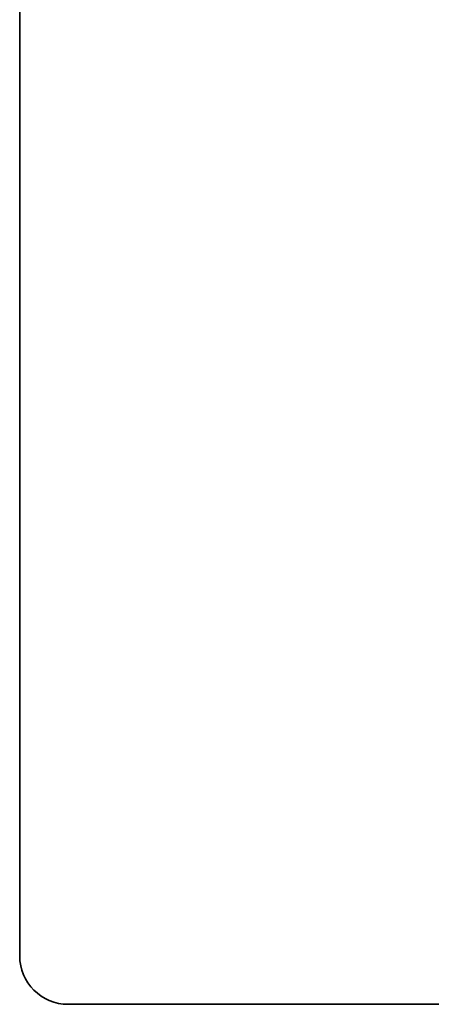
# Model space of a CAD drawing. Header units: inches. Extents: x 3 to 143, y 2 to 93.
# Tile 1 of 36: x 4 to 13, y 2 to 24. Entities that reach past the tile are written whole.
import ezdxf

# ---------------------------------------------------------------- set-up
doc = ezdxf.new("R2010")
doc.units = ezdxf.units.IN
doc.header["$LTSCALE"] = 8.561686
doc.header["$MEASUREMENT"] = 0
doc.layers.get('0').update_dxf_attribs({"lineweight": 25})
doc.layers.add('Sketch Geometry(ANSI)', color=7, linetype='Continuous', lineweight=25)
doc.layers.add('Symbols(ANSI)', color=7, linetype='Continuous', lineweight=25)
doc.styles.add('Current-ANSI', font='arial.ttf')

# ---------------------------------------------------------------- blocks, each defined once
blk = doc.blocks.new('Borders 1_EXM - B (Inch)')
at = {"layer": 'Sketch Geometry(ANSI)', "linetype": 'Continuous', "lineweight": 35}
for p, q in [((0.4375, 10.5665), (0.4375, 0.3795)), ((0.5625, 0.2545), (16.4375, 0.2545))]:
    blk.add_line(p, q, dxfattribs=at)
blk.add_arc((0.5625, 0.3795), 0.125, 180, 270, dxfattribs=at)
at = {"layer": 'Symbols(ANSI)', "color": 7, "style": 'Current-ANSI'}
blk.add_attdef('FILENAME_AND_PATH_001', (6.0337, 10.718), '', height=0.09, dxfattribs=at)

msp = doc.modelspace()

# ---------------------------------------------------------------- block references
at = {"xscale": 8.561686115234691, "yscale": 8.561686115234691, "zscale": 8.561686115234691}
msp.add_blockref('Borders 1_EXM - B (Inch)', (0, 0), dxfattribs=at)

doc.saveas('drawing.dxf')
